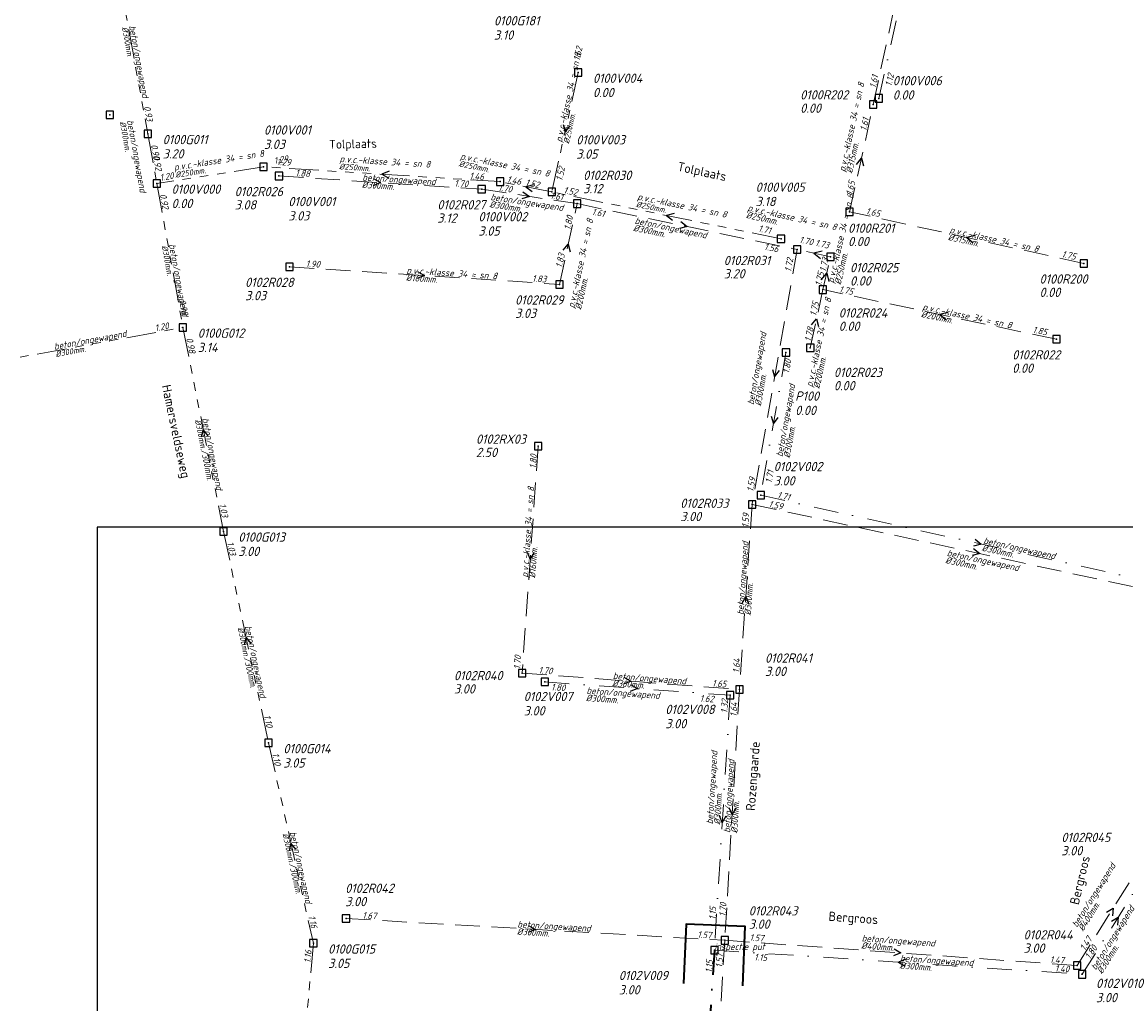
# Model space of a CAD drawing. Extents: x 155498 to 174806, y 452529 to 461643.
# Tile 13 of 44: x 157694 to 157918, y 460736 to 460936. Entities that reach past the tile are written whole.
import ezdxf
from ezdxf.enums import TextEntityAlignment as Align

# ---------------------------------------------------------------- set-up
doc = ezdxf.new("R2010")
doc.units = 0
doc.header["$PDMODE"] = 64
doc.header["$PDSIZE"] = 1.5
for name, pattern in [('RI-GWA', [18.45, 6, -1.8, 1.75, -1.8, 1.75, -1.8, 1.75, -1.8]), ('RI-HWA', [7.4, 5, -2.4]), ('RI-VWA', [11, 5, -3, 0, -3])]:
    doc.linetypes.add(name, pattern=pattern)
doc.layers.get('0').update_dxf_attribs({"linetype": 'CONTINUOUS'})
doc.layers.get('DEFPOINTS').update_dxf_attribs({"linetype": 'CONTINUOUS'})
for name, color, linetype, lineweight in [('B-OI-RI-GWA-MATERIAAL-T18', 10, 'CONTINUOUS', 18), ('B-OI-RI-GWA-PUTDEKSELHOOGTE-T25', 10, 'CONTINUOUS', 25), ('B-OI-RI-GWA_BOB-T18', 10, 'CONTINUOUS', 18), ('B-OI-RI-GWA_DIAMETER-HOOGTE-T18', 10, 'CONTINUOUS', 18), ('B-OI-RI-GWA_DIAMETER-T18', 10, 'CONTINUOUS', 18), ('B-OI-RI-GWA_PUTNUMMER-T18', 10, 'CONTINUOUS', 18), ('B-OI-RI-GWA_RIOOLPUT-S', 10, 'CONTINUOUS', 25), ('B-OI-RI-GWA_TRANSPORTLEIDING-G', 10, 'RI-GWA', 18), ('B-OI-RI-HWA-BOB-T18', 150, 'CONTINUOUS', 18), ('B-OI-RI-HWA-MATERIAAL-T18', 150, 'CONTINUOUS', 18), ('B-OI-RI-HWA-PUTDEKSELHOOGTE-T25', 150, 'CONTINUOUS', 25), ('B-OI-RI-HWA-PUTNUMMER-T25', 150, 'CONTINUOUS', 25), ('B-OI-RI-HWA_DIAMETER-T18', 150, 'CONTINUOUS', 18), ('B-OI-RI-HWA_RIOOLPUT-S', 150, 'CONTINUOUS', 25), ('B-OI-RI-HWA_TRANSPORTLEIDING-G', 150, 'RI-HWA', 18), ('B-OI-RI-STROOMRICHTING-S', 252, 'CONTINUOUS', 25), ('B-OI-RI-VWA-BOB-T18', 34, 'CONTINUOUS', 18), ('B-OI-RI-VWA-DIAMETER-T18', 34, 'CONTINUOUS', 18), ('B-OI-RI-VWA-MATERIAAL-T18', 34, 'CONTINUOUS', 18), ('B-OI-RI-VWA_PUTDEKSELHOOGTE-T25', 34, 'CONTINUOUS', 25), ('B-OI-RI-VWA_PUTNUMMER-T25', 34, 'CONTINUOUS', 25), ('B-OI-RI-VWA_RIOOLPUT-S', 34, 'CONTINUOUS', 25), ('B-OI-RI-VWA_TRANSPORTLEIDING-G', 34, 'RI-VWA', 18), ('B-XX-OG-TOPOGRAFIE-T18', 2, 'CONTINUOUS', 18), ('N-OI-RI-VWA-BOB-T18', 36, 'CONTINUOUS', 18), ('N-OI-RI-VWA_PUTDEKSELHOOGTE-T25', 36, 'CONTINUOUS', 25), ('N-OI-RI-VWA_PUTNUMMER-T25', 36, 'CONTINUOUS', 25), ('N-OI-RI-VWA_RIOOLPUT-S', 36, 'CONTINUOUS', 25), ('N-OI-RI-VWA_TRANSPORTLEIDING-G', 36, 'RI-VWA', 35), ('N-RO-KG-GRENS_WERK-G', 7, 'XX-WERKGRENS', 35)]:
    doc.layers.add(name, color=color, linetype=linetype, lineweight=lineweight)
doc.layers.add('onbekend', color=7, linetype='CONTINUOUS')
doc.styles.add('NLCS-ISO-M-T18', font='NLCS-ISO.ttf', dxfattribs={"height": 1.8})
doc.styles.add('NLCS-ISO-M500-T18_CURSIEF', font='NLCS-ISO.ttf', dxfattribs={"oblique": 15, "height": 0.9})
doc.styles.add('NLCS-ISO-M750-T18_CURSIEF', font='NLCS-ISO.ttf', dxfattribs={"oblique": 15, "height": 1.35})
doc.styles.add('NLCS-ISO-M750-T25_CURSIEF', font='NLCS-ISO.ttf', dxfattribs={"oblique": 15, "height": 1.875})
doc.linetypes.add('XX-WERKGRENS', pattern='A,0,[137,NLCS.SHX,S=0.1,R=0,X=-1.1,Y=-1.35],-6', length=6)

# ---------------------------------------------------------------- blocks, each defined once
blk = doc.blocks.new('ACMAP_ANN_TEMPLATE_vwa-nap-l')
at = {"style": 'NLCS-ISO-M750-T18_CURSIEF', "oblique": 15}
blk.add_attdef('vwa-nap-l', (3.3, 0.2), '', height=1.35, dxfattribs=at)
blk = doc.blocks.new('ACMAP_ANN_TEMPLATE_type knoop')
at = {"layer": 'DEFPOINTS', "style": 'NLCS-ISO-M750-T18_CURSIEF', "oblique": 15}
blk.add_attdef('type_knoop', (0, 0), '', height=1.35, dxfattribs=at)
blk = doc.blocks.new('ACMAP_ANN_TEMPLATE_vwa-puth')
at = {"style": 'NLCS-ISO-M750-T25_CURSIEF', "oblique": 15}
blk.add_attdef('vwa-puth', (-3, 5), '', height=1.88, dxfattribs=at)
blk = doc.blocks.new('ACMAP_ANN_TEMPLATE_vwa-putnr')
at = {"style": 'NLCS-ISO-M750-T25_CURSIEF', "oblique": 15}
blk.add_attdef('vaw-putnr', (-3, 7.9), '', height=1.88, dxfattribs=at)
blk = doc.blocks.new('ACMAP_ANN_TEMPLATE_hwa-diam')
at = {"style": 'NLCS-ISO-M750-T18_CURSIEF', "oblique": 15}
blk.add_attdef('hwa-diam', (-3.7, -1.3), '', height=1.35, dxfattribs=at)
blk = doc.blocks.new('ACMAP_ANN_TEMPLATE_hwa-materiaal')
at = {"style": 'NLCS-ISO-M750-T18_CURSIEF', "oblique": 15}
blk.add_attdef('hwa-mat', (-3.7, 0.2), '', height=1.35, dxfattribs=at)
blk = doc.blocks.new('ACMAP_ANN_TEMPLATE_hwa-nap-l')
at = {"style": 'NLCS-ISO-M750-T18_CURSIEF', "oblique": 15}
blk.add_attdef('hwa-nap-l', (3.3, 0.2), '', height=1.35, dxfattribs=at)
blk = doc.blocks.new('ACMAP_ANN_TEMPLATE_hwa-nap-r')
at = {"style": 'NLCS-ISO-M750-T18_CURSIEF', "oblique": 15}
blk.add_attdef('hwa-nap-r', (-5.6, 0.2), '', height=1.35, dxfattribs=at)
blk = doc.blocks.new('ACMAP_ANN_TEMPLATE_gwa-diam-hoogte')
at = {"style": 'NLCS-ISO-M750-T18_CURSIEF', "oblique": 15}
blk.add_attdef('gwa-diam-hoogte', (4, -1.3), '', height=1.35, dxfattribs=at)
blk = doc.blocks.new('ACMAP_ANN_TEMPLATE_gwa-diam')
at = {"style": 'NLCS-ISO-M500-T18_CURSIEF', "oblique": 15}
blk.add_attdef('gwa-diam', (-2.2, -1.3), '', height=1.2, dxfattribs=at)
blk = doc.blocks.new('ACMAP_ANN_TEMPLATE_gwa-materiaal')
at = {"style": 'NLCS-ISO-M750-T18_CURSIEF', "oblique": 15}
blk.add_attdef('gwa-mat', (-2.2, 0.2), '', height=1.35, dxfattribs=at)
blk = doc.blocks.new('ACMAP_ANN_TEMPLATE_gwa-nap-l')
at = {"style": 'NLCS-ISO-M750-T18_CURSIEF', "oblique": 15}
blk.add_attdef('gwa-nap-l', (2.3, 0.2), '', height=1.35, dxfattribs=at)
blk = doc.blocks.new('ACMAP_ANN_TEMPLATE_gwa-nap-r')
at = {"style": 'NLCS-ISO-M750-T18_CURSIEF', "oblique": 15}
blk.add_attdef('gwa-nap-r', (-5.6, 0.2), '', height=1.35, dxfattribs=at)
blk = doc.blocks.new('ACMAP_ANN_TEMPLATE_vwa-diam')
at = {"style": 'NLCS-ISO-M750-T18_CURSIEF', "oblique": 15}
blk.add_attdef('vwa-diam', (0.3, -1.3), '', height=1.35, dxfattribs=at)
blk = doc.blocks.new('ACMAP_ANN_TEMPLATE_vwa-materiaal')
at = {"style": 'NLCS-ISO-M750-T18_CURSIEF', "oblique": 15}
blk.add_attdef('vwa-mat', (0.3, 0.2), '', height=1.35, dxfattribs=at)
blk = doc.blocks.new('ACMAP_ANN_TEMPLATE_vwa-nap-r')
at = {"style": 'NLCS-ISO-M750-T18_CURSIEF', "oblique": 15}
blk.add_attdef('vwa-nap-r', (-5.6, 0.2), '', height=1.35, dxfattribs=at)
blk = doc.blocks.new('ACMAP_ANN_TEMPLATE_gwa-puth')
at = {"style": 'NLCS-ISO-M750-T25_CURSIEF', "oblique": 15}
blk.add_attdef('gwa-puth', (3, -5), '', height=1.88, dxfattribs=at)
blk = doc.blocks.new('ACMAP_ANN_TEMPLATE_gwa-putnr')
at = {"style": 'NLCS-ISO-M750-T25_CURSIEF', "oblique": 15}
blk.add_attdef('gwa-putnr', (3, -2.1), '', height=1.88, dxfattribs=at)
blk = doc.blocks.new('ACMAP_ANN_TEMPLATE_hwa-puth')
at = {"style": 'NLCS-ISO-M750-T25_CURSIEF', "oblique": 15}
blk.add_attdef('hwa-puth', (-9, -6.8), '', height=1.88, dxfattribs=at)
blk = doc.blocks.new('ACMAP_ANN_TEMPLATE_hwa-putnr')
at = {"style": 'NLCS-ISO-M750-T25_CURSIEF', "oblique": 15}
blk.add_attdef('hwa-putnr', (-9, -4.1), '', height=1.88, dxfattribs=at)

msp = doc.modelspace()

# ---------------------------------------------------------------- linework, layer by layer
at = {"layer": 'B-OI-RI-GWA_RIOOLPUT-S'}
for p in [(157806.66, 460925.35), (157719.33, 460912.91), (157742.8, 460906.23), (157742.8, 460906.23), (157721.14, 460902.85), (157790.83, 460903.21), (157801.31, 460901.13), (157847.83, 460891.6), (157726.45, 460873.64), (157726.45, 460873.64), (157734.68, 460832.26), (157743.83, 460789.34), (157752.91, 460748.69)]:
    msp.add_point(p, dxfattribs=at)
at = {"layer": 'B-OI-RI-GWA_TRANSPORTLEIDING-G'}
for p, q in [((157712.1, 460952.25), (157719.33, 460912.91)), ((157806.66, 460925.35), (157801.31, 460901.13)), ((157719.33, 460912.91), (157721.14, 460902.85)), ((157742.8, 460906.23), (157721.14, 460902.85)), ((157790.83, 460903.21), (157742.8, 460906.23)), ((157721.14, 460902.85), (157726.45, 460873.64)), ((157801.31, 460901.13), (157790.83, 460903.21)), ((157847.83, 460891.6), (157801.31, 460901.13)), ((157678.74, 460864.91), (157726.45, 460873.64)), ((157726.45, 460873.64), (157734.68, 460832.26)), ((157734.68, 460832.26), (157743.83, 460789.34)), ((157743.83, 460789.34), (157752.91, 460748.69)), ((157752.91, 460748.69), (157748.01, 460693.91))]:
    msp.add_line(p, q, dxfattribs=at)
at = {"layer": 'B-OI-RI-HWA_RIOOLPUT-S'}
for p in [(157866.55, 460918.84), (157745.94, 460904.36), (157787.08, 460901.68), (157806.44, 460898.75), (157861.76, 460897.11), (157851.13, 460889.44), (157857.88, 460887.95), (157909.3, 460886.62), (157748.06, 460885.95), (157802.86, 460882.37), (157856.33, 460881.3), (157903.76, 460871.23), (157853.78, 460869.5), (157798.55, 460849.55), (157841.95, 460837.73), (157795.29, 460803.51), (157839.39, 460800.19), (157759.54, 460753.71), (157836.42, 460749.29), (157907.94, 460744.16)]:
    msp.add_point(p, dxfattribs=at)
at = {"layer": 'B-OI-RI-HWA_TRANSPORTLEIDING-G'}
for p, q in [((157866.55, 460918.84), (157877.71, 460970.34)), ((157861.76, 460897.11), (157866.55, 460918.84)), ((157745.94, 460904.36), (157787.08, 460901.68)), ((157787.08, 460901.68), (157806.44, 460898.75)), ((157802.86, 460882.37), (157806.44, 460898.75)), ((157806.44, 460898.75), (157851.13, 460889.44)), ((157909.3, 460886.62), (157861.76, 460897.11)), ((157851.13, 460889.44), (157841.95, 460837.73)), ((157857.88, 460887.95), (157851.13, 460889.44)), ((157856.33, 460881.3), (157857.88, 460887.95)), ((157748.06, 460885.95), (157802.86, 460882.37)), ((157853.78, 460869.5), (157856.33, 460881.3)), ((157903.76, 460871.23), (157856.33, 460881.3)), ((157798.55, 460849.55), (157795.29, 460803.51)), ((157841.95, 460837.73), (157839.39, 460800.19)), ((157841.95, 460837.73), (157934.42, 460817.75)), ((157795.29, 460803.51), (157839.39, 460800.19)), ((157839.39, 460800.19), (157836.42, 460749.29)), ((157907.94, 460744.16), (157922.61, 460767.52)), ((157759.54, 460753.71), (157836.42, 460749.29)), ((157836.42, 460749.29), (157831.14, 460661.98)), ((157836.42, 460749.29), (157907.94, 460744.16))]:
    msp.add_line(p, q, dxfattribs=at)
at = {"layer": 'B-OI-RI-STROOMRICHTING-S'}
for points in [[(157803.6, 460914.8), (157803.99, 460913.24), (157805, 460914.49)], [(157863.14, 460906.72), (157864.16, 460907.98), (157864.55, 460906.41)], [(157768.3, 460905.35), (157766.82, 460904.72), (157768.21, 460903.91)], [(157765.12, 460903.83), (157766.51, 460903.02), (157765.03, 460902.39)], [(157797.62, 460902.59), (157796.07, 460902.17), (157797.34, 460901.18)], [(157795.45, 460901.14), (157796.76, 460900.22), (157795.23, 460899.72)], [(157826.13, 460896.78), (157824.57, 460896.36), (157825.84, 460895.37)], [(157827.53, 460895.1), (157828.79, 460894.1), (157827.23, 460893.69)], [(157887.09, 460892.26), (157885.53, 460891.86), (157886.78, 460890.85)], [(157803.64, 460889.31), (157804.65, 460890.56), (157805.05, 460889)], [(157856.2, 460889.12), (157854.51, 460888.7), (157855.86, 460887.6)], [(157774.07, 460884.97), (157775.46, 460884.16), (157773.98, 460883.53)], [(157855.99, 460883.28), (157857.11, 460884.62), (157857.51, 460882.93)], [(157881.61, 460876.67), (157880.05, 460876.27), (157881.31, 460875.27)], [(157854.05, 460874.15), (157855.06, 460875.4), (157855.46, 460873.84)], [(157846.09, 460865.13), (157846.54, 460863.59), (157847.51, 460864.88)], [(157845.83, 460855.6), (157846.28, 460854.06), (157847.24, 460855.35)], [(157731.55, 460851.67), (157730.57, 460852.95), (157730.14, 460851.39)], [(157886.93, 460828.75), (157888.18, 460827.74), (157886.63, 460827.34)], [(157887.22, 460830.68), (157888.47, 460829.67), (157886.91, 460829.28)], [(157796.3, 460828.02), (157796.92, 460826.53), (157797.74, 460827.92)], [(157839.86, 460817.57), (157840.67, 460818.96), (157841.29, 460817.47)], [(157740.26, 460809.54), (157739.26, 460810.8), (157738.85, 460809.24)], [(157815.96, 460802.68), (157817.34, 460801.85), (157815.85, 460801.24)], [(157817.31, 460801.17), (157818.69, 460800.35), (157817.2, 460799.74)], [(157837.27, 460776.22), (157837.91, 460774.74), (157838.71, 460776.14)], [(157835.28, 460774.64), (157835.91, 460773.15), (157836.71, 460774.55)], [(157749.39, 460767.77), (157748.37, 460769.02), (157747.98, 460767.45)], [(157913.9, 460755), (157915.28, 460755.84), (157915.12, 460754.24)], [(157914.9, 460753.15), (157916.27, 460753.98), (157916.12, 460752.38)], [(157796.58, 460752.3), (157797.98, 460751.5), (157796.5, 460750.87)], [(157870.8, 460747.55), (157872.18, 460746.73), (157870.69, 460746.11)], [(157873.13, 460745.48), (157871.65, 460744.85), (157873.04, 460744.04)]]:
    msp.add_lwpolyline(points, dxfattribs=at)
at = {"layer": 'B-OI-RI-VWA_RIOOLPUT-S'}
for p in [(157867.69, 460920.11), (157848.84, 460868.53), (157843.72, 460839.58), (157799.88, 460801.71), (157837.5, 460799), (157834.31, 460747.31), (157908.98, 460742.39)]:
    msp.add_point(p, dxfattribs=at)
at = {"layer": 'B-OI-RI-VWA_TRANSPORTLEIDING-G'}
for p, q in [((157867.69, 460920.11), (157879.26, 460971.55)), ((157848.84, 460868.53), (157843.72, 460839.58)), ((157843.72, 460839.58), (157933.22, 460819.76)), ((157799.88, 460801.71), (157837.5, 460799)), ((157837.5, 460799), (157834.31, 460747.31)), ((157908.98, 460742.39), (157923.57, 460765.57)), ((157834.31, 460747.31), (157908.98, 460742.39))]:
    msp.add_line(p, q, dxfattribs=at)
at = {"layer": 'DEFPOINTS', "flags": 128}
msp.add_lwpolyline([(158031.87, 460833.11), (157866.51, 460833.11), (157709.01, 460833.11), (157709.01, 460656.1), (157709.01, 460561.94), (158031.87, 460561.94)], close=True, dxfattribs=at)
at = {"layer": 'N-OI-RI-VWA_RIOOLPUT-S'}
msp.add_point((157834.31, 460747.31), dxfattribs=at)
at = {"layer": 'N-OI-RI-VWA_TRANSPORTLEIDING-G'}
msp.add_line((157834.31, 460747.31), (157828.76, 460659.79), dxfattribs=at)
at = {"layer": 'N-RO-KG-GRENS_WERK-G', "ltscale": 0.5, "flags": 128}
msp.add_lwpolyline([(157840.05, 460740.07), (157840.54, 460752.06), (157828.55, 460752.55), (157828.06, 460740.56)], dxfattribs=at)
at = {"layer": 'onbekend'}
msp.add_point((157711.58, 460916.77), dxfattribs=at)

# ---------------------------------------------------------------- block references
at = {"layer": 'B-OI-RI-GWA-MATERIAAL-T18'}
for p, rotation, values in [((157715.72, 460932.58), 280.414381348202, {'gwa-mat': 'beton/ongewapend'}), ((157803.99, 460913.24), 77.54508350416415, {'gwa-mat': 'p.v.c.-klasse 34 = sn 8'}), ((157715.28, 460913.4), 280.1919361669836, {'gwa-mat': 'beton/ongewapend'}), ((157726.94, 460905.6), 8.853062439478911, {'gwa-mat': 'p.v.c.-klasse 34 = sn 8'}), ((157760.39, 460906.86), 356.399527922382, {'gwa-mat': 'p.v.c.-klasse 34 = sn 8'}), ((157784.77, 460907.15), 348.7815488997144, {'gwa-mat': 'p.v.c.-klasse 34 = sn 8'}), ((157820.72, 460898.93), 348.4202819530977, {'gwa-mat': 'p.v.c.-klasse 34 = sn 8'}), ((157723.8, 460888.25), 280.2988063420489, {'gwa-mat': 'beton/ongewapend'}), ((157702.6, 460869.28), 10.3609517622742, {'gwa-mat': 'beton/ongewapend'}), ((157730.57, 460852.95), 281.2481465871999, {'gwa-mat': 'beton/ongewapend'}), ((157739.26, 460810.8), 282.0354744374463, {'gwa-mat': 'beton/ongewapend'}), ((157748.37, 460769.02), 282.5946009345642, {'gwa-mat': 'beton/ongewapend'})]:
    msp.add_blockref('ACMAP_ANN_TEMPLATE_gwa-materiaal', p, dxfattribs=dict(at, rotation=rotation)).add_auto_attribs(values)
at = {"layer": 'B-OI-RI-GWA-PUTDEKSELHOOGTE-T25'}
for p, values in [((157786.57, 460937.02), {'gwa-puth': '3.10'}), ((157806.66, 460925.35), {'gwa-puth': '0.00'}), ((157739.88, 460914.85), {'gwa-puth': '3.03'}), ((157719.33, 460912.91), {'gwa-puth': '3.20'}), ((157803.27, 460912.87), {'gwa-puth': '3.05'}), ((157721.14, 460902.85), {'gwa-puth': '0.00'}), ((157839.68, 460903.25), {'gwa-puth': '3.18'}), ((157744.83, 460900.33), {'gwa-puth': '3.03'}), ((157783.42, 460897.26), {'gwa-puth': '3.05'}), ((157726.45, 460873.64), {'gwa-puth': '3.14'}), ((157726.45, 460873.64), {'gwa-puth': '3.14'}), ((157734.68, 460832.26), {'gwa-puth': '3.00'}), ((157743.83, 460789.34), {'gwa-puth': '3.05'}), ((157752.91, 460748.69), {'gwa-puth': '3.05'})]:
    msp.add_blockref('ACMAP_ANN_TEMPLATE_gwa-puth', p, dxfattribs=at).add_auto_attribs(values)
at = {"layer": 'B-OI-RI-GWA_BOB-T18'}
for name, p, rotation, values in [('ACMAP_ANN_TEMPLATE_gwa-nap-l', (157806.66, 460925.35), 77.54508350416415, {'gwa-nap-l': '1.62'}), ('ACMAP_ANN_TEMPLATE_gwa-nap-r', (157719.33, 460912.91), 280.414381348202, {'gwa-nap-r': '0.93'}), ('ACMAP_ANN_TEMPLATE_gwa-nap-l', (157719.33, 460912.91), 280.1919361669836, {'gwa-nap-l': '0.90'}), ('ACMAP_ANN_TEMPLATE_gwa-nap-r', (157721.14, 460902.85), 280.1919361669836, {'gwa-nap-r': '0.92'}), ('ACMAP_ANN_TEMPLATE_gwa-nap-l', (157742.8, 460906.23), 8.853062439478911, {'gwa-nap-l': '1.29'}), ('ACMAP_ANN_TEMPLATE_gwa-nap-r', (157751.05, 460906.04), 356.399527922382, {'gwa-nap-r': '1.29'}), ('ACMAP_ANN_TEMPLATE_gwa-nap-r', (157727.43, 460904.02), 8.853062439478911, {'gwa-nap-r': '1.20'}), ('ACMAP_ANN_TEMPLATE_gwa-nap-l', (157782.27, 460903.67), 356.399527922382, {'gwa-nap-l': '1.46'}), ('ACMAP_ANN_TEMPLATE_gwa-nap-r', (157804.81, 460908.71), 77.54508350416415, {'gwa-nap-r': '1.52'}), ('ACMAP_ANN_TEMPLATE_gwa-nap-r', (157797.56, 460901.82), 348.7815488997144, {'gwa-nap-r': '1.46'}), ('ACMAP_ANN_TEMPLATE_gwa-nap-r', (157801.31, 460901.13), 348.4202819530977, {'gwa-nap-r': '1.52'}), ('ACMAP_ANN_TEMPLATE_gwa-nap-l', (157721.14, 460902.85), 280.2988063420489, {'gwa-nap-l': '0.92'}), ('ACMAP_ANN_TEMPLATE_gwa-nap-l', (157801.31, 460901.13), 348.7815488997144, {'gwa-nap-l': '1.52'}), ('ACMAP_ANN_TEMPLATE_gwa-nap-l', (157840.83, 460893.38), 348.4202819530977, {'gwa-nap-l': '1.71'}), ('ACMAP_ANN_TEMPLATE_gwa-nap-r', (157726.45, 460873.64), 280.2988063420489, {'gwa-nap-r': '0.98'}), ('ACMAP_ANN_TEMPLATE_gwa-nap-r', (157726.45, 460873.64), 10.3609517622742, {'gwa-nap-r': '1.20'}), ('ACMAP_ANN_TEMPLATE_gwa-nap-l', (157726.45, 460873.64), 281.2481465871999, {'gwa-nap-l': '0.98'}), ('ACMAP_ANN_TEMPLATE_gwa-nap-r', (157734.68, 460832.26), 281.2481465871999, {'gwa-nap-r': '1.03'}), ('ACMAP_ANN_TEMPLATE_gwa-nap-l', (157734.68, 460832.26), 282.0354744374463, {'gwa-nap-l': '1.03'}), ('ACMAP_ANN_TEMPLATE_gwa-nap-r', (157743.83, 460789.34), 282.0354744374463, {'gwa-nap-r': '1.10'}), ('ACMAP_ANN_TEMPLATE_gwa-nap-l', (157743.83, 460789.34), 282.5946009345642, {'gwa-nap-l': '1.10'}), ('ACMAP_ANN_TEMPLATE_gwa-nap-r', (157752.91, 460748.69), 282.5946009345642, {'gwa-nap-r': '1.16'}), ('ACMAP_ANN_TEMPLATE_gwa-nap-l', (157752.34, 460742.32), 84.88121389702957, {'gwa-nap-l': '1.16'})]:
    msp.add_blockref(name, p, dxfattribs=dict(at, rotation=rotation)).add_auto_attribs(values)
at = {"layer": 'B-OI-RI-GWA_DIAMETER-HOOGTE-T18'}
for p, rotation in [((157730.57, 460852.95), 281.2481465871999), ((157739.26, 460810.8), 282.0354744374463), ((157748.37, 460769.02), 282.5946009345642)]:
    msp.add_blockref('ACMAP_ANN_TEMPLATE_gwa-diam-hoogte', p, dxfattribs=dict(at, rotation=rotation)).add_auto_attribs({'gwa-diam-hoogte': '/300mm.'})
at = {"layer": 'B-OI-RI-GWA_DIAMETER-T18'}
for p, rotation, values in [((157715.72, 460932.58), 280.414381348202, {'gwa-diam': '%%c300mm.'}), ((157803.99, 460913.24), 77.54508350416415, {'gwa-diam': '%%c250mm.'}), ((157715.28, 460913.4), 280.1919361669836, {'gwa-diam': '%%c300mm.'}), ((157784.77, 460907.15), 348.7815488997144, {'gwa-diam': '%%c250mm.'}), ((157726.94, 460905.6), 8.853062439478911, {'gwa-diam': '%%c250mm.'}), ((157760.39, 460906.86), 356.399527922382, {'gwa-diam': '%%c250mm.'}), ((157820.72, 460898.93), 348.4202819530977, {'gwa-diam': '%%c250mm.'}), ((157723.8, 460888.25), 280.2988063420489, {'gwa-diam': '%%c300mm.'}), ((157702.6, 460869.28), 10.3609517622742, {'gwa-diam': '%%c300mm.'}), ((157730.57, 460852.95), 281.2481465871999, {'gwa-diam': '%%c300mm.'}), ((157739.26, 460810.8), 282.0354744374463, {'gwa-diam': '%%c300mm.'}), ((157748.37, 460769.02), 282.5946009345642, {'gwa-diam': '%%c300mm.'})]:
    msp.add_blockref('ACMAP_ANN_TEMPLATE_gwa-diam', p, dxfattribs=dict(at, rotation=rotation)).add_auto_attribs(values)
at = {"layer": 'B-OI-RI-GWA_PUTNUMMER-T18'}
for p, values in [((157786.57, 460937.02), {'gwa-putnr': '0100G181'}), ((157806.66, 460925.35), {'gwa-putnr': '0100V004'}), ((157739.88, 460914.85), {'gwa-putnr': '0100V001'}), ((157719.33, 460912.91), {'gwa-putnr': '0100G011'}), ((157803.27, 460912.87), {'gwa-putnr': '0100V003'}), ((157721.14, 460902.85), {'gwa-putnr': '0100V000'}), ((157839.68, 460903.25), {'gwa-putnr': '0100V005'}), ((157744.83, 460900.33), {'gwa-putnr': '0100V001'}), ((157783.42, 460897.26), {'gwa-putnr': '0100V002'}), ((157726.45, 460873.64), {'gwa-putnr': '0100G012'}), ((157726.45, 460873.64), {'gwa-putnr': '0100G012'}), ((157734.68, 460832.26), {'gwa-putnr': '0100G013'}), ((157743.83, 460789.34), {'gwa-putnr': '0100G014'}), ((157752.91, 460748.69), {'gwa-putnr': '0100G015'})]:
    msp.add_blockref('ACMAP_ANN_TEMPLATE_gwa-putnr', p, dxfattribs=at).add_auto_attribs(values)
at = {"layer": 'B-OI-RI-HWA-BOB-T18'}
for name, p, rotation, values in [('ACMAP_ANN_TEMPLATE_hwa-nap-l', (157866.55, 460918.84), 77.77689646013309, {'hwa-nap-l': '1.61'}), ('ACMAP_ANN_TEMPLATE_hwa-nap-r', (157866.55, 460918.84), 77.55441131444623, {'hwa-nap-r': '1.61'}), ('ACMAP_ANN_TEMPLATE_hwa-nap-l', (157745.94, 460904.36), 356.2782808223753, {'hwa-nap-l': '1.88'}), ('ACMAP_ANN_TEMPLATE_hwa-nap-r', (157787.08, 460901.68), 356.2782808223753, {'hwa-nap-r': '1.70'}), ('ACMAP_ANN_TEMPLATE_hwa-nap-l', (157787.08, 460901.68), 351.3968888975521, {'hwa-nap-l': '1.70'}), ('ACMAP_ANN_TEMPLATE_hwa-nap-l', (157861.76, 460897.11), 77.55441131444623, {'hwa-nap-l': '1.65'}), ('ACMAP_ANN_TEMPLATE_hwa-nap-r', (157806.44, 460898.75), 351.3968888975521, {'hwa-nap-r': '1.61'}), ('ACMAP_ANN_TEMPLATE_hwa-nap-r', (157806.44, 460898.75), 77.6675876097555, {'hwa-nap-r': '1.80'}), ('ACMAP_ANN_TEMPLATE_hwa-nap-l', (157806.08, 460897), 348.2361652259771, {'hwa-nap-l': '1.61'}), ('ACMAP_ANN_TEMPLATE_hwa-nap-r', (157870.4, 460895.25), 347.5550632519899, {'hwa-nap-r': '1.65'}), ('ACMAP_ANN_TEMPLATE_hwa-nap-r', (157856.88, 460889.44), 347.4909869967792, {'hwa-nap-r': '1.70'}), ('ACMAP_ANN_TEMPLATE_hwa-nap-l', (157851.4, 460890.73), 347.4909869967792, {'hwa-nap-l': '1.73'}), ('ACMAP_ANN_TEMPLATE_hwa-nap-l', (157802.86, 460882.37), 77.6675876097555, {'hwa-nap-l': '1.83'}), ('ACMAP_ANN_TEMPLATE_hwa-nap-r', (157849.77, 460888.09), 348.2361652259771, {'hwa-nap-r': '1.56'}), ('ACMAP_ANN_TEMPLATE_hwa-nap-l', (157901.46, 460888.45), 347.5550632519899, {'hwa-nap-l': '1.75'}), ('ACMAP_ANN_TEMPLATE_hwa-nap-l', (157748.06, 460885.95), 356.2594147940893, {'hwa-nap-l': '1.90'}), ('ACMAP_ANN_TEMPLATE_hwa-nap-l', (157849.48, 460881.53), 79.93527370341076, {'hwa-nap-l': '1.72'}), ('ACMAP_ANN_TEMPLATE_hwa-nap-r', (157858.36, 460890.24), 76.92922135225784, {'hwa-nap-r': '1.73'}), ('ACMAP_ANN_TEMPLATE_hwa-nap-l', (157855.43, 460878.66), 76.92922135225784, {'hwa-nap-l': '1.75'}), ('ACMAP_ANN_TEMPLATE_hwa-nap-r', (157802.86, 460882.37), 356.2594147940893, {'hwa-nap-r': '1.83'}), ('ACMAP_ANN_TEMPLATE_hwa-nap-r', (157864.97, 460879.44), 348.0165813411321, {'hwa-nap-r': '1.75'}), ('ACMAP_ANN_TEMPLATE_hwa-nap-r', (157856.33, 460881.3), 77.79953127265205, {'hwa-nap-r': '1.75'}), ('ACMAP_ANN_TEMPLATE_hwa-nap-l', (157853.39, 460867.4), 77.79953127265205, {'hwa-nap-l': '1.78'}), ('ACMAP_ANN_TEMPLATE_hwa-nap-l', (157895.56, 460873.08), 348.0165813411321, {'hwa-nap-l': '1.85'}), ('ACMAP_ANN_TEMPLATE_hwa-nap-l', (157798.07, 460841.66), 85.95719049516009, {'hwa-nap-l': '1.80'}), ('ACMAP_ANN_TEMPLATE_hwa-nap-r', (157843.37, 460845.71), 79.93527370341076, {'hwa-nap-r': '1.59'}), ('ACMAP_ANN_TEMPLATE_hwa-nap-l', (157841.95, 460837.73), 347.8074355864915, {'hwa-nap-l': '1.59'}), ('ACMAP_ANN_TEMPLATE_hwa-nap-l', (157841.19, 460829.67), 86.09588101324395, {'hwa-nap-l': '1.59'}), ('ACMAP_ANN_TEMPLATE_hwa-nap-r', (157795.49, 460809.81), 85.95719049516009, {'hwa-nap-r': '1.70'}), ('ACMAP_ANN_TEMPLATE_hwa-nap-l', (157839.39, 460800.19), 86.660136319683, {'hwa-nap-l': '1.64'}), ('ACMAP_ANN_TEMPLATE_hwa-nap-l', (157795.29, 460803.51), 355.6921137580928, {'hwa-nap-l': '1.70'}), ('ACMAP_ANN_TEMPLATE_hwa-nap-r', (157839.39, 460800.19), 355.6921137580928, {'hwa-nap-r': '1.65'}), ('ACMAP_ANN_TEMPLATE_hwa-nap-r', (157839.39, 460800.19), 86.09588101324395, {'hwa-nap-r': '1.64'}), ('ACMAP_ANN_TEMPLATE_hwa-nap-l', (157836.6, 460750.78), 86.53500002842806, {'hwa-nap-l': '1.70'}), ('ACMAP_ANN_TEMPLATE_hwa-nap-l', (157759.54, 460753.71), 356.7120037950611, {'hwa-nap-l': '1.67'}), ('ACMAP_ANN_TEMPLATE_hwa-nap-r', (157836.42, 460749.29), 356.7120037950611, {'hwa-nap-r': '1.57'}), ('ACMAP_ANN_TEMPLATE_hwa-nap-l', (157838.12, 460749.26), 355.8963925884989, {'hwa-nap-l': '1.57'}), ('ACMAP_ANN_TEMPLATE_hwa-nap-l', (157907.94, 460744.16), 57.85785665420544, {'hwa-nap-l': '1.47'}), ('ACMAP_ANN_TEMPLATE_hwa-nap-r', (157836.42, 460749.29), 86.660136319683, {'hwa-nap-r': '1.57'}), ('ACMAP_ANN_TEMPLATE_hwa-nap-r', (157907.94, 460744.16), 355.8963925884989, {'hwa-nap-r': '1.47'})]:
    msp.add_blockref(name, p, dxfattribs=dict(at, rotation=rotation)).add_auto_attribs(values)
at = {"layer": 'B-OI-RI-HWA-MATERIAAL-T18'}
for p, rotation, values in [((157861.8, 460908.7), 77.55441131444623, {'hwa-mat': 'p.v.c.-klasse 34 = sn 8'}), ((157766.51, 460903.02), 356.2782808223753, {'hwa-mat': 'beton/ongewapend'}), ((157792.44, 460898.74), 351.3968888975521, {'hwa-mat': 'beton/ongewapend'}), ((157859.52, 460886.11), 76.92922135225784, {'hwa-mat': 'p.v.c.-klasse 34 = sn 8'}), ((157844.53, 460896.33), 347.4909869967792, {'hwa-mat': 'p.v.c.-klasse 34 = sn 8'}), ((157821.63, 460893.76), 348.2361652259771, {'hwa-mat': 'beton/ongewapend'}), ((157806.8, 460881.05), 77.6675876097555, {'hwa-mat': 'p.v.c.-klasse 34 = sn 8'}), ((157885.53, 460891.86), 347.5550632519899, {'hwa-mat': 'p.v.c.-klasse 34 = sn 8'}), ((157775.46, 460884.16), 356.2594147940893, {'hwa-mat': 'p.v.c.-klasse 34 = sn 8'}), ((157855.16, 460865.03), 77.79953127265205, {'hwa-mat': 'p.v.c.-klasse 34 = sn 8'}), ((157880.05, 460876.27), 348.0165813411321, {'hwa-mat': 'p.v.c.-klasse 34 = sn 8'}), ((157843.13, 460861.47), 79.93527370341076, {'hwa-mat': 'beton/ongewapend'}), ((157796.92, 460826.53), 85.95719049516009, {'hwa-mat': 'p.v.c.-klasse 34 = sn 8'}), ((157840.67, 460818.96), 86.09588101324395, {'hwa-mat': 'beton/ongewapend'}), ((157884.99, 460826.33), 347.8074355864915, {'hwa-mat': 'beton/ongewapend'}), ((157817.34, 460801.85), 355.6921137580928, {'hwa-mat': 'beton/ongewapend'}), ((157837.91, 460774.74), 86.660136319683, {'hwa-mat': 'beton/ongewapend'}), ((157910.03, 460754.83), 57.85785665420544, {'hwa-mat': 'beton/ongewapend'}), ((157797.98, 460751.5), 356.7120037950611, {'hwa-mat': 'beton/ongewapend'}), ((157867.86, 460748.62), 355.8963925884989, {'hwa-mat': 'beton/ongewapend'})]:
    msp.add_blockref('ACMAP_ANN_TEMPLATE_hwa-materiaal', p, dxfattribs=dict(at, rotation=rotation)).add_auto_attribs(values)
at = {"layer": 'B-OI-RI-HWA-PUTDEKSELHOOGTE-T25'}
for p, values in [((157860.72, 460923.98), {'hwa-puth': '0.00'}), ((157816.68, 460907.66), {'hwa-puth': '3.12'}), ((157745.94, 460904.36), {'hwa-puth': '3.08'}), ((157787.08, 460901.68), {'hwa-puth': '3.12'}), ((157870.44, 460896.93), {'hwa-puth': '0.00'}), ((157845.21, 460890.38), {'hwa-puth': '3.20'}), ((157870.83, 460888.93), {'hwa-puth': '0.00'}), ((157748.06, 460885.95), {'hwa-puth': '3.03'}), ((157909.3, 460886.62), {'hwa-puth': '0.00'}), ((157802.86, 460882.37), {'hwa-puth': '3.03'}), ((157868.55, 460879.74), {'hwa-puth': '0.00'}), ((157903.76, 460871.23), {'hwa-puth': '0.00'}), ((157867.56, 460867.68), {'hwa-puth': '0.00'}), ((157794.92, 460854.14), {'hwa-puth': '2.50'}), ((157836.38, 460841.13), {'hwa-puth': '3.00'}), ((157853.59, 460809.72), {'hwa-puth': '3.00'}), ((157790.45, 460806.16), {'hwa-puth': '3.00'}), ((157913.73, 460773.33), {'hwa-puth': '3.00'}), ((157768.38, 460763.01), {'hwa-puth': '3.00'}), ((157850.28, 460758.43), {'hwa-puth': '3.00'}), ((157906.06, 460753.57), {'hwa-puth': '3.00'})]:
    msp.add_blockref('ACMAP_ANN_TEMPLATE_hwa-puth', p, dxfattribs=at).add_auto_attribs(values)
at = {"layer": 'B-OI-RI-HWA-PUTNUMMER-T25'}
for p, values in [((157860.72, 460923.98), {'hwa-putnr': '0100R202'}), ((157816.68, 460907.66), {'hwa-putnr': '0102R030'}), ((157745.94, 460904.36), {'hwa-putnr': '0102R026'}), ((157787.08, 460901.68), {'hwa-putnr': '0102R027'}), ((157870.44, 460896.93), {'hwa-putnr': '0100R201'}), ((157845.21, 460890.38), {'hwa-putnr': '0102R031'}), ((157870.83, 460888.93), {'hwa-putnr': '0102R025'}), ((157748.06, 460885.95), {'hwa-putnr': '0102R028'}), ((157909.3, 460886.62), {'hwa-putnr': '0100R200'}), ((157802.86, 460882.37), {'hwa-putnr': '0102R029'}), ((157868.55, 460879.74), {'hwa-putnr': '0102R024'}), ((157903.76, 460871.23), {'hwa-putnr': '0102R022'}), ((157867.56, 460867.68), {'hwa-putnr': '0102R023'}), ((157794.92, 460854.14), {'hwa-putnr': '0102RX03'}), ((157836.38, 460841.13), {'hwa-putnr': '0102R033'}), ((157853.59, 460809.72), {'hwa-putnr': '0102R041'}), ((157790.45, 460806.16), {'hwa-putnr': '0102R040'}), ((157913.73, 460773.33), {'hwa-putnr': '0102R045'}), ((157768.38, 460763.01), {'hwa-putnr': '0102R042'}), ((157850.28, 460758.43), {'hwa-putnr': '0102R043'}), ((157906.06, 460753.57), {'hwa-putnr': '0102R044'})]:
    msp.add_blockref('ACMAP_ANN_TEMPLATE_hwa-putnr', p, dxfattribs=at).add_auto_attribs(values)
at = {"layer": 'B-OI-RI-HWA_DIAMETER-T18'}
for p, rotation, values in [((157861.8, 460908.7), 77.55441131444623, {'hwa-diam': '%%c315mm.'}), ((157766.51, 460903.02), 356.2782808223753, {'hwa-diam': '%%c300mm.'}), ((157792.44, 460898.74), 351.3968888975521, {'hwa-diam': '%%c300mm.'}), ((157844.53, 460896.33), 347.4909869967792, {'hwa-diam': '%%c250mm.'}), ((157821.63, 460893.76), 348.2361652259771, {'hwa-diam': '%%c300mm.'}), ((157885.53, 460891.86), 347.5550632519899, {'hwa-diam': '%%c315mm.'}), ((157859.52, 460886.11), 76.92922135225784, {'hwa-diam': '%%c250mm.'}), ((157806.8, 460881.05), 77.6675876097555, {'hwa-diam': '%%c200mm.'}), ((157775.46, 460884.16), 356.2594147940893, {'hwa-diam': '%%c160mm.'}), ((157880.05, 460876.27), 348.0165813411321, {'hwa-diam': '%%c200mm.'}), ((157855.16, 460865.03), 77.79953127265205, {'hwa-diam': '%%c200mm.'}), ((157843.13, 460861.47), 79.93527370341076, {'hwa-diam': '%%c300mm.'}), ((157796.92, 460826.53), 85.95719049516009, {'hwa-diam': '%%c160mm.'}), ((157884.99, 460826.33), 347.8074355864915, {'hwa-diam': '%%c300mm.'}), ((157840.67, 460818.96), 86.09588101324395, {'hwa-diam': '%%c300mm.'}), ((157817.34, 460801.85), 355.6921137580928, {'hwa-diam': '%%c300mm.'}), ((157837.91, 460774.74), 86.660136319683, {'hwa-diam': '%%c300mm.'}), ((157910.03, 460754.83), 57.85785665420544, {'hwa-diam': '%%c400mm.'}), ((157797.98, 460751.5), 356.7120037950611, {'hwa-diam': '%%c300mm.'}), ((157867.86, 460748.62), 355.8963925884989, {'hwa-diam': '%%c400mm.'})]:
    msp.add_blockref('ACMAP_ANN_TEMPLATE_hwa-diam', p, dxfattribs=dict(at, rotation=rotation)).add_auto_attribs(values)
at = {"layer": 'B-OI-RI-VWA-BOB-T18'}
for name, p, rotation, values in [('ACMAP_ANN_TEMPLATE_vwa-nap-l', (157869.73, 460919.2), 77.32679947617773, {'vwa-nap-l': '1.12'}), ('ACMAP_ANN_TEMPLATE_vwa-nap-l', (157849.08, 460860.93), 79.97000858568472, {'vwa-nap-l': '1.80'}), ('ACMAP_ANN_TEMPLATE_vwa-nap-r', (157847.12, 460847.44), 79.97000858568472, {'vwa-nap-r': '1.71'}), ('ACMAP_ANN_TEMPLATE_vwa-nap-l', (157843.72, 460839.58), 347.5111237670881, {'vwa-nap-l': '1.71'}), ('ACMAP_ANN_TEMPLATE_vwa-nap-l', (157797.84, 460800.08), 355.8758597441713, {'vwa-nap-l': '1.80'}), ('ACMAP_ANN_TEMPLATE_vwa-nap-r', (157836.89, 460797.15), 355.8758597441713, {'vwa-nap-r': '1.62'}), ('ACMAP_ANN_TEMPLATE_vwa-nap-l', (157836.93, 460792.04), 86.46473311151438, {'vwa-nap-l': '1.32'}), ('ACMAP_ANN_TEMPLATE_vwa-nap-r', (157835.08, 460759.02), 86.46473311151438, {'vwa-nap-r': '1.15'}), ('ACMAP_ANN_TEMPLATE_vwa-nap-l', (157908.98, 460742.39), 57.82184125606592, {'vwa-nap-l': '1.80'}), ('ACMAP_ANN_TEMPLATE_vwa-nap-l', (157839.06, 460745.27), 356.2295717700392, {'vwa-nap-l': '1.15'}), ('ACMAP_ANN_TEMPLATE_vwa-nap-r', (157908.98, 460742.39), 356.2295717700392, {'vwa-nap-r': '1.40'})]:
    msp.add_blockref(name, p, dxfattribs=dict(at, rotation=rotation)).add_auto_attribs(values)
at = {"layer": 'B-OI-RI-VWA-DIAMETER-T18'}
for p, rotation in [((157848.28, 460846.98), 79.97000858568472), ((157888.47, 460829.67), 347.5111237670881), ((157808, 460799.16), 355.8758597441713), ((157834.19, 460772.5), 86.46473311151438), ((157911.72, 460742.78), 57.82184125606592), ((157871.65, 460744.85), 356.2295717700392)]:
    msp.add_blockref('ACMAP_ANN_TEMPLATE_vwa-diam', p, dxfattribs=dict(at, rotation=rotation)).add_auto_attribs({'vwa-diam': '%%c300mm.'})
at = {"layer": 'B-OI-RI-VWA-MATERIAAL-T18'}
for p, rotation in [((157848.28, 460846.98), 79.97000858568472), ((157888.47, 460829.67), 347.5111237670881), ((157808, 460799.16), 355.8758597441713), ((157834.19, 460772.5), 86.46473311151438), ((157911.72, 460742.78), 57.82184125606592), ((157871.65, 460744.85), 356.2295717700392)]:
    msp.add_blockref('ACMAP_ANN_TEMPLATE_vwa-materiaal', p, dxfattribs=dict(at, rotation=rotation)).add_auto_attribs({'vwa-mat': 'beton/ongewapend'})
at = {"layer": 'B-OI-RI-VWA_PUTDEKSELHOOGTE-T25'}
for p, values in [((157873.52, 460914.86), {'vwa-puth': '0.00'}), ((157853.71, 460850.87), {'vwa-puth': '0.00'}), ((157849.35, 460836.57), {'vwa-puth': '3.00'}), ((157798.61, 460789.91), {'vwa-puth': '3.00'}), ((157827.35, 460787.31), {'vwa-puth': '3.00'}), ((157914.77, 460731.73), {'vwa-puth': '3.00'})]:
    msp.add_blockref('ACMAP_ANN_TEMPLATE_vwa-puth', p, dxfattribs=at).add_auto_attribs(values)
at = {"layer": 'B-OI-RI-VWA_PUTNUMMER-T25'}
for p, values in [((157873.52, 460914.86), {'vaw-putnr': '0100V006'}), ((157853.71, 460850.87), {'vaw-putnr': 'P100'}), ((157849.35, 460836.57), {'vaw-putnr': '0102V002'}), ((157798.61, 460789.91), {'vaw-putnr': '0102V007'}), ((157827.35, 460787.31), {'vaw-putnr': '0102V008'}), ((157914.77, 460731.73), {'vaw-putnr': '0102V010'})]:
    msp.add_blockref('ACMAP_ANN_TEMPLATE_vwa-putnr', p, dxfattribs=at).add_auto_attribs(values)
at = {"layer": 'DEFPOINTS'}
msp.add_blockref('ACMAP_ANN_TEMPLATE_type knoop', (157834.31, 460747.31), dxfattribs=at).add_auto_attribs({'type_knoop': 'inspectie put'})
at = {"layer": 'N-OI-RI-VWA-BOB-T18', "rotation": 86.37292772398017}
msp.add_blockref('ACMAP_ANN_TEMPLATE_vwa-nap-l', (157833.82, 460739.36), dxfattribs=at).add_auto_attribs({'vwa-nap-l': '1.15'})
at = {"layer": 'N-OI-RI-VWA_PUTDEKSELHOOGTE-T25'}
msp.add_blockref('ACMAP_ANN_TEMPLATE_vwa-puth', (157817.91, 460733.31), dxfattribs=at).add_auto_attribs({'vwa-puth': '3.00'})
at = {"layer": 'N-OI-RI-VWA_PUTNUMMER-T25'}
msp.add_blockref('ACMAP_ANN_TEMPLATE_vwa-putnr', (157817.91, 460733.31), dxfattribs=at).add_auto_attribs({'vaw-putnr': '0102V009'})

# ---------------------------------------------------------------- texts
at = {"layer": 'B-XX-OG-TOPOGRAFIE-T18', "style": 'NLCS-ISO-M-T18'}
for s, height, rotation, p in [('Tolplaats', 1.8, 1.4, (157760.97, 460910.88)), ('Tolplaats', 1.875, 347.7, (157831.82, 460905.27)), ('Hamersveldseweg', 1.875, 282, (157725.06, 460852.54)), ('Rozengaarde', 1.875, 85.9, (157842.11, 460782.61)), ('Bergroos', 1.875, 76.6, (157908.49, 460761.49)), ('Bergroos', 1.875, 355.9, (157862.52, 460753.84))]:
    msp.add_text(s, height=height, rotation=rotation, dxfattribs=at).set_placement(p, align=Align.MIDDLE_CENTER)

doc.saveas('drawing.dxf')
